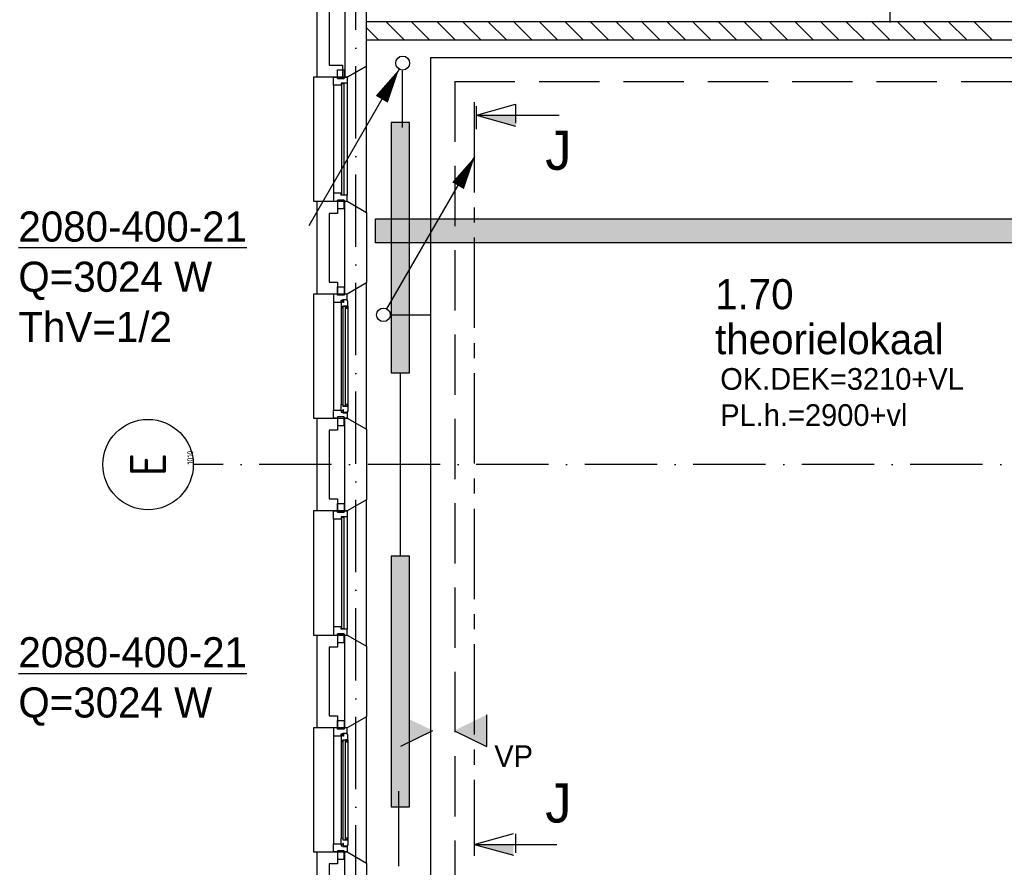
# Model space of a CAD drawing. Extents: x -39327 to 109237, y 358172 to 442272.
# Tile 23 of 96: x 19320 to 27488, y 393250 to 400285. Entities that reach past the tile are written whole.
import ezdxf
from ezdxf.enums import TextEntityAlignment as Align

# ---------------------------------------------------------------- set-up
doc = ezdxf.new("R2010")
doc.units = 0
doc.header["$LTSCALE"] = 100
for name, pattern in [('2322107', [2000, 1000, 1000]), ('2322108', [7, 5, -2]), ('CENTER2', [11.25, 7.5, -1.25, 1.25, -1.25]), ('DASHDOT', [9, 6, -1.5, 0, -1.5])]:
    doc.linetypes.add(name, pattern=pattern)
doc.layers.get('0').update_dxf_attribs({"linetype": 'CONTINUOUS'})
for name, color, linetype in [('AL$7----_STRAMIEN', 1, 'DASHDOT'), ('AL21----_BUITENWAND', 4, 'CONTINUOUS'), ('AL21K---_ISOLATIE', 1, 'CONTINUOUS'), ('AL24----_TRAPPEN', 7, 'CONTINUOUS'), ('AL28----_KONSTRUKTIE', 3, 'CONTINUOUS'), ('AL31----_BUITENKOZ', 7, 'CONTINUOUS'), ('ALN-----_BLOCKNAAM', 2, 'CONTINUOUS'), ('ALXAB---_PREFABBETON', 1, 'CONTINUOUS'), ('BOUW', 8, 'CONTINUOUS'), ('DOORSNEDE', 1, 'CONTINUOUS'), ('KABELGOOT1', 8, 'CONTINUOUS'), ('WI561---', 1, 'CONTINUOUS'), ('WL561---', 4, 'CONTINUOUS'), ('WL561---_AANVOER', 4, 'CONTINUOUS'), ('WL561---_RETOUR', 4, 'CONTINUOUS'), ('WL570---', 3, 'CONTINUOUS')]:
    doc.layers.add(name, color=color, linetype=linetype)
doc.styles.add('BURO-018', font='BUROFONT.shx', dxfattribs={"height": 180})
doc.styles.add('BURO-025', font='BUROFONT.shx', dxfattribs={"height": 250})
doc.styles.add('BURO-050', font='BUROFONT.shx', dxfattribs={"height": 500})
doc.styles.get("Standard").update_dxf_attribs({"font": 'ISOCP'})

# ---------------------------------------------------------------- blocks, each defined once
blk = doc.blocks.new('1010')
at = {"layer": 'AL$7----_STRAMIEN', "color": 7, "linetype": 'CONTINUOUS'}
blk.add_circle((0, 750), 750, dxfattribs=at)
at = {"layer": 'ALN-----_BLOCKNAAM', "linetype": 'CONTINUOUS'}
blk.add_text('1010', height=100, dxfattribs=at).set_placement((0, 0))
blk = doc.blocks.new('CVRINFO2')
at = {"color": 0, "linetype": 'CONTINUOUS', "style": 'BURO-025'}
for tag, p in [('CV_TEXT125', (0, 0)), ('CV_TEXT225', (0, -4.167)), ('CV_TEXT325', (0, -8.333)), ('CV_TEXT425', (0, -12.5))]:
    blk.add_attdef(tag, p, '', height=2.5, dxfattribs=at)
blk = doc.blocks.new('2322401')
at = {"color": 0, "linetype": 'CONTINUOUS'}
for p, q in [((-0.5, 0.5, 1), (-0.5, 0.5)), ((-0.5, 0.5, 1), (-0.5, -0.5, 1)), ((0.5, 0.5, 1), (-0.5, 0.5, 1)), ((0.5, 0.5), (-0.5, 0.5)), ((-0.5, 0.5), (-0.5, -0.5)), ((0.5, 0.5, 1), (0.5, 0.5)), ((0.5, -0.5, 1), (0.5, 0.5, 1)), ((0.5, -0.5), (0.5, 0.5)), ((-0.5, -0.5, 1), (-0.5, -0.5)), ((-0.5, -0.5, 1), (0.5, -0.5, 1)), ((-0.5, -0.5), (0.5, -0.5)), ((0.5, -0.5, 1), (0.5, -0.5))]:
    blk.add_line(p, q, dxfattribs=at)
blk = doc.blocks.new('CVHATCH1')
at = {"color": 0, "linetype": 'CONTINUOUS'}
blk.add_solid([(-0.5, -0.5), (0.5, -0.5), (-0.5, 0.5), (0.5, 0.5)], dxfattribs=at)
blk = doc.blocks.new('LDV4107')
at = {"color": 0, "linetype": 'CONTINUOUS'}
blk.add_line((-0.25, -0.433), (-6.75, -11.691), dxfattribs=at)
blk.add_lwpolyline([(-0.25, -0.433, 0, 1, 0), (-1.5, -2.598, 1, 1, 0)], format="xyseb", dxfattribs=at)
blk.add_circle((0, 0), 0.5, dxfattribs=at)
blk = doc.blocks.new('LDV1107')
at = {"color": 0, "linetype": 'CONTINUOUS'}
blk.add_line((0.25, 0.433), (6.75, 11.691), dxfattribs=at)
blk.add_lwpolyline([(6.75, 11.691, 0, 1, 0), (5.5, 9.526, 1, 1, 0)], format="xyseb", dxfattribs=at)
blk.add_circle((0, 0), 0.5, dxfattribs=at)
blk = doc.blocks.new('A$C6E6F3BC9')
at = {"layer": 'KABELGOOT1'}
h = blk.add_hatch(dxfattribs=at)
h.set_pattern_fill('DOTS', color=256, scale=20, style=0)
h.set_pattern_definition([(0, (-2505.993, 85430.135), (15.875, 31.75), [0, -31.75])])
h.paths.add_polyline_path([(21455.3, 27108), (14155.7, 27108), (14155.7, 26908), (21455.3, 26908)])
for p, q in [((14155.7, 27108, 2750), (21534.7, 27108, 2750)), ((14155.7, 26908, 2750), (14155.7, 27108, 2750)), ((21534.7, 26908, 2750), (14155.7, 26908, 2750))]:
    blk.add_line(p, q, dxfattribs=at)

msp = doc.modelspace()

# ---------------------------------------------------------------- hatches: boundary and pattern name
at = {"layer": 'WL570---'}
h = msp.add_hatch(color=1, dxfattribs=at)
h.paths.add_polyline_path([(22479.2, 394516), (22744.1, 394385.2), (22479.2, 394385.2)])
h.paths.add_polyline_path([(22479.2, 394385.2), (22744.1, 394385.2), (22744.1, 394382.6), (22479.2, 394251.8)])
h = msp.add_hatch(color=1, dxfattribs=at)
h.paths.add_polyline_path([(23192.8, 394516), (22927.9, 394385.2), (23192.8, 394385.2)])
h.paths.add_polyline_path([(23192.8, 394385.2), (22927.9, 394385.2), (22927.9, 394382.6), (23192.8, 394251.8)])

# ---------------------------------------------------------------- linework, layer by layer
at = {"layer": 'AL$7----_STRAMIEN', "color": 1}
for p, q in [((22108, 369596.9), (22108, 438822.2)), ((39009.2, 396592.8), (20760, 396592.8))]:
    msp.add_line(p, q, dxfattribs=at)
at = {"layer": 'AL21----_BUITENWAND', "color": 8}
for p, q in [((21788, 399807.8), (21788, 400592.8)), ((21888, 400492.8), (21888, 399907.8)), ((21888, 399907.8), (21998, 399907.8)), ((21998, 399907.8), (21998, 399807.8)), ((21998, 399807.8), (21788, 399807.8)), ((21788, 398007.8), (21788, 398777.8)), ((21788, 398777.8), (21957, 398777.8)), ((21957, 398777.8), (21957, 398677.8)), ((21957, 398677.8), (21888, 398677.8)), ((21888, 398677.8), (21888, 398107.8)), ((21888, 398107.8), (21957, 398107.8)), ((21957, 398107.8), (21957, 398007.8)), ((21957, 398007.8), (21788, 398007.8)), ((21788, 396207.8), (21788, 396977.8)), ((21788, 396977.8), (21957, 396977.8)), ((21957, 396977.8), (21957, 396877.8)), ((21957, 396877.8), (21888, 396877.8)), ((21888, 396877.8), (21888, 396307.8)), ((21888, 396307.8), (21957, 396307.8)), ((21957, 396307.8), (21957, 396207.8)), ((21957, 396207.8), (21788, 396207.8)), ((21788, 394407.8), (21788, 395177.8)), ((21788, 395177.8), (21957, 395177.8)), ((21957, 395177.8), (21957, 395077.8)), ((21957, 395077.8), (21888, 395077.8)), ((21888, 395077.8), (21888, 394507.8)), ((21888, 394507.8), (21957, 394507.8)), ((21957, 394507.8), (21957, 394407.8)), ((21957, 394407.8), (21788, 394407.8)), ((21788, 392607.8), (21788, 393377.8)), ((21788, 393377.8), (21957, 393377.8)), ((21957, 393377.8), (21957, 393277.8)), ((21957, 393277.8), (21888, 393277.8)), ((21888, 393277.8), (21888, 392707.8))]:
    msp.add_line(p, q, dxfattribs=at)
at = {"layer": 'AL21K---_ISOLATIE', "color": 8, "linetype": 'CONTINUOUS'}
for p, q in [((22018, 398107.8), (22018, 398677.8)), ((22018, 396307.8), (22018, 396877.8)), ((22018, 394507.8), (22018, 395077.8)), ((22018, 392707.8), (22018, 393277.8))]:
    msp.add_line(p, q, dxfattribs=at)
at = {"layer": 'AL24----_TRAPPEN', "color": 8}
msp.add_line((26538, 403722.8), (26538, 400262.8), dxfattribs=at)
at = {"layer": 'AL28----_KONSTRUKTIE', "color": 8}
for p, q in [((22018, 400432.9), (22018, 399807.8)), ((22198, 399900.1), (22198, 400432.9)), ((28142, 400267.8), (22198, 400267.8)), ((22198, 400117.8), (28142, 400117.8)), ((22038, 399807.8), (22198, 399900.1)), ((21888, 399828.8), (21888, 399828.8)), ((22018, 399807.8), (22038, 399807.8)), ((22018, 398777.8), (22038, 398777.8)), ((22018, 398007.8), (22018, 398777.8)), ((22038, 398777.8), (22198, 398685.4)), ((22198, 398685.4), (22198, 398100.1)), ((22198, 398100.1), (22038, 398007.8)), ((22038, 398007.8), (22018, 398007.8)), ((22018, 396977.8), (22038, 396977.8)), ((22018, 396207.8), (22018, 396977.8)), ((22038, 396977.8), (22198, 396885.4)), ((22198, 396885.4), (22198, 396300.1)), ((22198, 396300.1), (22038, 396207.8)), ((22038, 396207.8), (22018, 396207.8)), ((22018, 395177.8), (22038, 395177.8)), ((22018, 394407.8), (22018, 395177.8)), ((22038, 395177.8), (22198, 395085.4)), ((22198, 395085.4), (22198, 394500.1)), ((22198, 394500.1), (22038, 394407.8)), ((22038, 394407.8), (22018, 394407.8)), ((22018, 393377.8), (22038, 393377.8)), ((22018, 392607.8), (22018, 393377.8)), ((22038, 393377.8), (22198, 393285.4)), ((22198, 393285.4), (22198, 392700.1))]:
    msp.add_line(p, q, dxfattribs=at)
at = {"layer": 'AL31----_BUITENKOZ', "color": 8}
for p, q in [((22198, 399900.1), (22038, 399807.8)), ((22198, 398685.4), (22198, 399900.1)), ((21957, 399797.8), (21957, 399868.8)), ((21957, 399868.8), (22013, 399868.8)), ((22013, 399868.8), (22013, 399797.8)), ((22038, 399807.8), (21758, 399807.8)), ((21758, 399807.8), (21758, 398777.8)), ((21924, 399740.8), (21924, 398844.8)), ((22013, 399797.8), (21957, 399797.8)), ((22038, 399757.8), (22038, 398827.8)), ((21758, 398777.8), (22038, 398777.8)), ((22013, 398787.8), (21957, 398787.8)), ((21957, 398787.8), (21957, 398716.8)), ((22013, 398716.8), (22013, 398787.8)), ((22038, 398777.8), (22198, 398685.4)), ((21957, 398716.8), (22013, 398716.8)), ((21957, 397997.8), (21957, 398068.8)), ((21957, 398068.8), (22013, 398068.8)), ((22013, 398068.8), (22013, 397997.8)), ((22198, 398100.1), (22038, 398007.8)), ((22198, 396885.4), (22198, 398100.1)), ((22038, 398007.8), (21758, 398007.8)), ((21758, 398007.8), (21758, 396977.8)), ((21957, 398007.8), (21924, 398007.8)), ((21924, 398007.8), (21924, 397940.8)), ((21924, 397940.8), (21987, 397940.8)), ((21924, 397940.8), (21924, 397044.8)), ((21957, 397997.8), (21957, 398007.8)), ((22013, 397997.8), (21957, 397997.8)), ((22013, 397997.8), (21957, 397997.8)), ((21987, 397940.8), (21987, 397957.8)), ((21987, 397957.8), (22002, 397957.8)), ((22002, 397946.1), (21987, 397946.1)), ((21987, 397946.1), (21987, 397940.8)), ((21987, 397940.8), (21987, 397893.6)), ((22002, 397957.8), (22002, 397963.8)), ((22002, 397963.8), (22038, 397963.8)), ((22002, 397938.1), (22002, 397946.1)), ((22007, 397938.1), (22002, 397938.1)), ((22036.7, 397960.6), (22007, 397960.6)), ((22007, 397960.6), (22007, 397938.1)), ((22038, 398007.8), (22013, 398007.8)), ((22013, 398007.8), (22013, 397997.8)), ((22036.7, 397953.5), (22036.7, 397960.6)), ((22041, 397951.1), (22036.7, 397953.5)), ((22038, 397963.8), (22038, 398007.8)), ((22041, 397908.6), (22041, 397951.1)), ((21987, 397893.6), (22000, 397891.6)), ((21987, 397893.6), (21987, 397091.9)), ((22000, 397891.6), (22000, 397908.6)), ((22000, 397908.6), (22041, 397908.6)), ((22038.7, 397908.6), (22025.2, 397908.6)), ((22025.2, 397908.6), (22025.2, 397891.6)), ((22025.2, 397891.6), (22038.7, 397891.6)), ((22038.7, 397891.6), (22038.7, 397908.6)), ((22041, 397908.6), (22041, 397077)), ((21924, 396977.8), (21924, 397044.8)), ((21924, 397044.8), (21987, 397044.8)), ((21987, 397091.9), (22000, 397094)), ((21987, 397044.8), (21987, 397091.9)), ((21987, 397044.8), (21987, 397027.8)), ((21987, 397039.5), (21987, 397044.8)), ((22002, 397039.5), (21987, 397039.5)), ((22000, 397094), (22000, 397077)), ((22000, 397077), (22041, 397077)), ((22007, 397047.5), (22002, 397047.5)), ((22002, 397047.5), (22002, 397039.5)), ((22007, 397025), (22007, 397047.5)), ((22025.2, 397077), (22025.2, 397094)), ((22025.2, 397094), (22038.7, 397094)), ((22038.7, 397077), (22025.2, 397077)), ((22038.7, 397094), (22038.7, 397077)), ((22041, 397077), (22041, 397034.5)), ((21758, 396977.8), (22038, 396977.8)), ((21957, 396977.8), (21924, 396977.8)), ((22013, 396987.8), (21957, 396987.8)), ((21957, 396987.8), (21957, 396916.8)), ((22013, 396987.8), (21957, 396987.8)), ((21957, 396987.8), (21957, 396977.8)), ((21987, 397027.8), (22002, 397027.8)), ((22002, 397027.8), (22002, 397021.8)), ((22002, 397021.8), (22038, 397021.8)), ((22036.7, 397025), (22007, 397025)), ((22013, 396916.8), (22013, 396987.8)), ((22013, 396977.8), (22013, 396987.8)), ((22038, 396977.8), (22013, 396977.8)), ((22041, 397034.5), (22036.7, 397032)), ((22036.7, 397032), (22036.7, 397025)), ((22038, 397021.8), (22038, 396977.8)), ((22038, 396977.8), (22198, 396885.4)), ((21957, 396916.8), (22013, 396916.8)), ((21957, 396197.8), (21957, 396268.8)), ((21957, 396268.8), (22013, 396268.8)), ((22013, 396268.8), (22013, 396197.8)), ((22198, 396300.1), (22038, 396207.8)), ((22198, 395085.4), (22198, 396300.1)), ((22038, 396207.8), (21758, 396207.8)), ((21758, 396207.8), (21758, 395177.8)), ((21924, 396140.8), (21924, 395244.8)), ((22013, 396197.8), (21957, 396197.8)), ((22038, 396157.8), (22038, 395227.8)), ((21758, 395177.8), (22038, 395177.8)), ((22013, 395187.8), (21957, 395187.8)), ((21957, 395187.8), (21957, 395116.8)), ((22013, 395116.8), (22013, 395187.8)), ((22038, 395177.8), (22198, 395085.4)), ((21957, 395116.8), (22013, 395116.8)), ((21957, 394397.8), (21957, 394468.8)), ((21957, 394468.8), (22013, 394468.8)), ((22013, 394468.8), (22013, 394397.8)), ((22198, 394500.1), (22038, 394407.8)), ((22198, 393285.4), (22198, 394500.1)), ((22038, 394407.8), (21758, 394407.8)), ((21758, 394407.8), (21758, 393377.8)), ((21957, 394407.8), (21924, 394407.8)), ((21924, 394407.8), (21924, 394340.8)), ((21957, 394397.8), (21957, 394407.8)), ((22013, 394397.8), (21957, 394397.8)), ((22013, 394397.8), (21957, 394397.8)), ((21987, 394340.8), (21987, 394357.8)), ((21987, 394357.8), (22002, 394357.8)), ((22002, 394346.1), (21987, 394346.1)), ((21987, 394346.1), (21987, 394340.8)), ((22002, 394357.8), (22002, 394363.8)), ((22002, 394363.8), (22038, 394363.8)), ((22002, 394338.1), (22002, 394346.1)), ((22036.7, 394360.6), (22007, 394360.6)), ((22007, 394360.6), (22007, 394338.1)), ((22038, 394407.8), (22013, 394407.8)), ((22013, 394407.8), (22013, 394397.8)), ((22036.7, 394353.5), (22036.7, 394360.6)), ((22041, 394351.1), (22036.7, 394353.5)), ((22038, 394363.8), (22038, 394407.8)), ((22041, 394308.6), (22041, 394351.1)), ((21924, 394340.8), (21987, 394340.8)), ((21924, 394340.8), (21924, 393444.8)), ((21987, 394340.8), (21987, 394293.6)), ((21987, 394293.6), (22000, 394291.6)), ((21987, 394293.6), (21987, 393491.9)), ((22000, 394291.6), (22000, 394308.6)), ((22000, 394308.6), (22041, 394308.6)), ((22007, 394338.1), (22002, 394338.1)), ((22038.7, 394308.6), (22025.2, 394308.6)), ((22025.2, 394308.6), (22025.2, 394291.6)), ((22025.2, 394291.6), (22038.7, 394291.6)), ((22038.7, 394291.6), (22038.7, 394308.6)), ((22041, 394308.6), (22041, 393477)), ((21987, 393491.9), (22000, 393494)), ((21987, 393444.8), (21987, 393491.9)), ((22000, 393494), (22000, 393477)), ((22000, 393477), (22041, 393477)), ((22007, 393447.5), (22002, 393447.5)), ((22002, 393447.5), (22002, 393439.5)), ((22007, 393425), (22007, 393447.5)), ((22025.2, 393477), (22025.2, 393494)), ((22025.2, 393494), (22038.7, 393494)), ((22038.7, 393477), (22025.2, 393477)), ((22038.7, 393494), (22038.7, 393477)), ((22041, 393477), (22041, 393434.5)), ((21758, 393377.8), (22038, 393377.8)), ((21924, 393377.8), (21924, 393444.8)), ((21924, 393444.8), (21987, 393444.8)), ((21957, 393377.8), (21924, 393377.8)), ((22013, 393387.8), (21957, 393387.8)), ((21957, 393387.8), (21957, 393316.8)), ((22013, 393387.8), (21957, 393387.8)), ((21957, 393387.8), (21957, 393377.8)), ((21987, 393444.8), (21987, 393427.8)), ((21987, 393439.5), (21987, 393444.8)), ((22002, 393439.5), (21987, 393439.5)), ((21987, 393427.8), (22002, 393427.8)), ((22002, 393427.8), (22002, 393421.8)), ((22002, 393421.8), (22038, 393421.8)), ((22036.7, 393425), (22007, 393425)), ((22013, 393316.8), (22013, 393387.8)), ((22013, 393377.8), (22013, 393387.8)), ((22038, 393377.8), (22013, 393377.8)), ((22041, 393434.5), (22036.7, 393432)), ((22036.7, 393432), (22036.7, 393425)), ((22038, 393421.8), (22038, 393377.8)), ((22038, 393377.8), (22198, 393285.4)), ((21957, 393316.8), (22013, 393316.8))]:
    msp.add_line(p, q, dxfattribs=at)
at = {"layer": 'AL31----_BUITENKOZ', "color": 8, "linetype": 'CONTINUOUS'}
for p, q in [((21924, 399740.8), (21924, 399807.8)), ((21924, 399807.8), (21957, 399807.8)), ((21987, 399740.8), (21924, 399740.8)), ((21924, 399740.8), (21924, 399740.8)), ((21924, 399740.8), (21924, 399740.8)), ((21924, 399740.8), (21924, 399740.8)), ((21924, 399740.8), (21924, 399740.8)), ((21957, 399807.8), (21957, 399797.8)), ((21957, 399797.8), (22013, 399797.8)), ((22038, 399757.8), (21987, 399757.8)), ((21987, 399757.8), (21987, 399740.8)), ((22012, 399752.8), (21991, 399752.8)), ((21991, 399752.8), (21991, 398832.8)), ((22012, 398832.8), (22012, 399752.8)), ((22013, 399797.8), (22013, 399807.8)), ((22013, 399807.8), (22013, 399807.8)), ((22013, 399807.8), (22038, 399807.8)), ((22038, 399807.8), (22038, 399757.8)), ((22038, 399757.8), (22038, 399757.8)), ((21987, 398844.8), (21924, 398844.8)), ((21924, 398844.8), (21924, 398844.8)), ((21924, 398844.8), (21924, 398844.8)), ((21924, 398844.8), (21924, 398844.8)), ((21924, 398844.8), (21924, 398844.8)), ((21924, 398844.8), (21924, 398777.8)), ((21987, 398827.8), (21987, 398844.8)), ((21924, 398777.8), (21957, 398777.8)), ((21957, 398777.8), (21957, 398787.8)), ((21957, 398787.8), (22013, 398787.8)), ((22038, 398827.8), (21987, 398827.8)), ((21991, 398832.8), (22012, 398832.8)), ((22013, 398787.8), (22013, 398777.8)), ((22013, 398777.8), (22013, 398777.8)), ((22013, 398777.8), (22038, 398777.8)), ((22038, 398827.8), (22038, 398827.8)), ((22038, 398777.8), (22038, 398827.8)), ((22023, 397906.6), (22002, 397906.6)), ((22002, 397906.6), (22002, 397079)), ((22023, 397079), (22023, 397906.6)), ((22002, 397079), (22023, 397079)), ((21924, 396140.8), (21924, 396207.8)), ((21924, 396207.8), (21957, 396207.8)), ((21987, 396140.8), (21924, 396140.8)), ((21924, 396140.8), (21924, 396140.8)), ((21924, 396140.8), (21924, 396140.8)), ((21924, 396140.8), (21924, 396140.8)), ((21924, 396140.8), (21924, 396140.8)), ((21957, 396207.8), (21957, 396197.8)), ((21957, 396197.8), (22013, 396197.8)), ((22038, 396157.8), (21987, 396157.8)), ((21987, 396157.8), (21987, 396140.8)), ((22012, 396152.8), (21991, 396152.8)), ((21991, 396152.8), (21991, 395232.8)), ((22012, 395232.8), (22012, 396152.8)), ((22013, 396197.8), (22013, 396207.8)), ((22013, 396207.8), (22013, 396207.8)), ((22013, 396207.8), (22038, 396207.8)), ((22038, 396207.8), (22038, 396157.8)), ((22038, 396157.8), (22038, 396157.8)), ((21987, 395244.8), (21924, 395244.8)), ((21924, 395244.8), (21924, 395244.8)), ((21924, 395244.8), (21924, 395244.8)), ((21924, 395244.8), (21924, 395244.8)), ((21924, 395244.8), (21924, 395244.8)), ((21924, 395244.8), (21924, 395177.8)), ((21987, 395227.8), (21987, 395244.8)), ((21924, 395177.8), (21957, 395177.8)), ((21957, 395177.8), (21957, 395187.8)), ((21957, 395187.8), (22013, 395187.8)), ((22038, 395227.8), (21987, 395227.8)), ((21991, 395232.8), (22012, 395232.8)), ((22013, 395187.8), (22013, 395177.8)), ((22013, 395177.8), (22013, 395177.8)), ((22013, 395177.8), (22038, 395177.8)), ((22038, 395227.8), (22038, 395227.8)), ((22038, 395177.8), (22038, 395227.8)), ((22023, 394306.6), (22002, 394306.6)), ((22002, 394306.6), (22002, 393479)), ((22023, 393479), (22023, 394306.6)), ((22002, 393479), (22023, 393479))]:
    msp.add_line(p, q, dxfattribs=at)
at = {"layer": 'ALXAB---_PREFABBETON', "color": 8}
for p, q in [((22358.9, 400267.8), (22508.9, 400117.8)), ((22571.1, 400267.8), (22721.1, 400117.8)), ((22783.2, 400267.8), (22933.2, 400117.8)), ((22995.3, 400267.8), (23145.3, 400117.8)), ((23207.4, 400267.8), (23357.4, 400117.8)), ((23419.6, 400267.8), (23569.6, 400117.8)), ((23631.7, 400267.8), (23781.7, 400117.8)), ((23843.8, 400267.8), (23993.8, 400117.8)), ((24056, 400267.8), (24206, 400117.8)), ((24268.1, 400267.8), (24418.1, 400117.8)), ((24480.2, 400267.8), (24630.2, 400117.8)), ((24692.4, 400267.8), (24842.4, 400117.8)), ((24904.5, 400267.8), (25054.5, 400117.8)), ((25116.6, 400267.8), (25266.6, 400117.8)), ((25328.8, 400267.8), (25478.8, 400117.8)), ((25540.9, 400267.8), (25690.9, 400117.8)), ((25753, 400267.8), (25903, 400117.8)), ((25965.2, 400267.8), (26115.2, 400117.8)), ((26177.3, 400267.8), (26327.3, 400117.8)), ((26389.4, 400267.8), (26539.4, 400117.8)), ((26601.6, 400267.8), (26751.6, 400117.8)), ((26813.7, 400267.8), (26963.7, 400117.8)), ((27025.8, 400267.8), (27175.8, 400117.8)), ((27238, 400267.8), (27388, 400117.8)), ((22198, 400216.6), (22296.8, 400117.8))]:
    msp.add_line(p, q, dxfattribs=at)
at = {"layer": 'DOORSNEDE', "color": 220, "linetype": 'CENTER2'}
msp.add_line((23091, 399601.5), (23091, 393537), dxfattribs=at)
at = {"layer": 'DOORSNEDE', "color": 220}
for p, q in [((23109.2, 399492.9), (23434.3, 399583.2)), ((23434.3, 399583.2), (23434.3, 399427.2)), ((23109.2, 399492.9), (23795.5, 399492.9)), ((23109.2, 399492.9), (23434.3, 399402.7)), ((23091, 393439.8), (23416.1, 393530.1)), ((23434.3, 393527.4), (23434.3, 393371.4)), ((23091, 393439.8), (23777.3, 393439.8)), ((23091, 393439.8), (23416.1, 393349.6))]:
    msp.add_line(p, q, dxfattribs=at)
at = {"layer": 'DOORSNEDE', "color": 5}
for p, q in [((23109.2, 399377.1), (23109.2, 399568.7)), ((23091, 393537), (23091, 393345.4))]:
    msp.add_line(p, q, dxfattribs=at)
at = {"layer": 'DOORSNEDE', "color": 220}
for points in [[(23434.3, 399402.7), (23434.3, 399492.9), (23109.2, 399492.9)], [(23416.1, 393349.6), (23416.1, 393439.8), (23091, 393439.8)]]:
    msp.add_solid(points, dxfattribs=at)
at = {"layer": 'WL561---_AANVOER', "linetype": '2322107'}
for p, q in [((22729, 399972.4), (22729, 397835.6)), ((22729, 399972.4), (28345.8, 399972.4)), ((22492.1, 399860.1), (22492.1, 399389.6)), ((22393.9, 397835.6), (22729, 397835.6)), ((22729, 397835.6), (22729, 388835.6)), ((22478, 395832.8), (22478, 397352.8)), ((22464.4, 393259.9), (22464.4, 393882.5))]:
    msp.add_line(p, q, dxfattribs=at)
at = {"layer": 'WL561---_RETOUR', "linetype": '2322108'}
for q in [(22929, 391748.6), (28545.8, 399772.4)]:
    msp.add_line((22929, 399772.4), q, dxfattribs=at)
at = {"layer": 'WL570---', "color": 1}
for p, q in [((23192.8, 394516), (23192.8, 394251.8)), ((22744.1, 394382.6), (22479.2, 394251.8)), ((22927.9, 394382.6), (23192.8, 394251.8))]:
    msp.add_line(p, q, dxfattribs=at)

# ---------------------------------------------------------------- block references
at = {"layer": 'AL$7----_STRAMIEN'}
ref = msp.add_blockref('1010', (20760, 396592.8), dxfattribs=dict(at, xscale=0.5, yscale=0.5, zscale=0.5, rotation=90))
ref.add_attrib('STR-NAAM', 'E', dxfattribs={"color": 3, "linetype": 'CONTINUOUS', "height": 300, "rotation": 90}).set_placement((20385, 396592.8), align=Align.MIDDLE)
at = {"layer": 'WI561---'}
ref = msp.add_blockref('CVRINFO2', (19309.6, 398443.4), dxfattribs=dict(at, xscale=100, yscale=100, zscale=100))
ref.add_attrib('CV_TEXT125', '%%u2080-400-21', (19309.6, 398443.4), dxfattribs={"layer": '0', "color": 2, "linetype": 'CONTINUOUS', "height": 250, "style": 'BURO-025'})
ref.add_attrib('CV_TEXT225', 'Q=3024 W', (19309.6, 398026.7), dxfattribs={"layer": '0', "color": 2, "linetype": 'CONTINUOUS', "height": 250, "style": 'BURO-025'})
ref.add_attrib('CV_TEXT325', 'ThV=1/2', (19309.6, 397610), dxfattribs={"layer": '0', "color": 2, "linetype": 'CONTINUOUS', "height": 250, "style": 'BURO-025'})
ref = msp.add_blockref('CVRINFO2', (19309.6, 394909.9), dxfattribs=dict(at, xscale=100, yscale=100, zscale=100))
ref.add_attrib('CV_TEXT125', '%%u2080-400-21', (19309.6, 394909.9), dxfattribs={"layer": '0', "color": 2, "linetype": 'CONTINUOUS', "height": 250, "style": 'BURO-025'})
ref.add_attrib('CV_TEXT225', 'Q=3024 W', (19309.6, 394493.3), dxfattribs={"layer": '0', "color": 2, "linetype": 'CONTINUOUS', "height": 250, "style": 'BURO-025'})
at = {"layer": 'WL561---', "xscale": 2080, "yscale": 150, "rotation": 270.0000000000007}
for name, p, zscale in [('2322401', (22478, 398392.8), 400), ('CVHATCH1', (22478, 398392.8), 2080), ('2322401', (22478, 394792.8), 400), ('CVHATCH1', (22478, 394792.8), 2080)]:
    msp.add_blockref(name, p, dxfattribs=dict(at, zscale=zscale))
at = {"layer": 'WL561---_AANVOER', "color": 2}
for name, p, xscale, yscale, zscale in [('LDV4107', (22497.1, 399925.2), 115.5, 115.5, 115.5), ('LDV1107', (22337.7, 397835.6), 112.5, 112.5, 112.5)]:
    msp.add_blockref(name, p, dxfattribs=dict(at, xscale=xscale, yscale=yscale, zscale=zscale))
at = {"layer": 'WL570---', "color": 1}
msp.add_blockref('A$C6E6F3BC9', (8116, 371524.5), dxfattribs=at)

# ---------------------------------------------------------------- texts
at = {"layer": 'BOUW', "style": 'BURO-025'}
for s, p in [('1.70', (25089.1, 397881.7)), ('theorielokaal', (25089.1, 397508.7))]:
    msp.add_text(s, height=250, dxfattribs=at).set_placement(p)
at = {"layer": 'BOUW', "color": 1, "style": 'BURO-018'}
for s, p in [('OK.DEK=3210+VL', (25131.7, 397213.5)), ('PL.h.=2900+vl', (25131.7, 396913.5))]:
    msp.add_text(s, height=180, dxfattribs=at).set_placement(p)
at = {"layer": 'DOORSNEDE', "color": 2, "linetype": 'CENTER2', "style": 'BURO-050'}
for p in [(23680.1, 399039), (23680.1, 393621.3)]:
    msp.add_text('J', height=325, dxfattribs=at).set_placement(p)
at = {"layer": 'WL570---', "color": 1, "style": 'BURO-018'}
msp.add_text('VP', height=180, dxfattribs=at).set_placement((23257.3, 394083.2))

doc.saveas('drawing.dxf')
